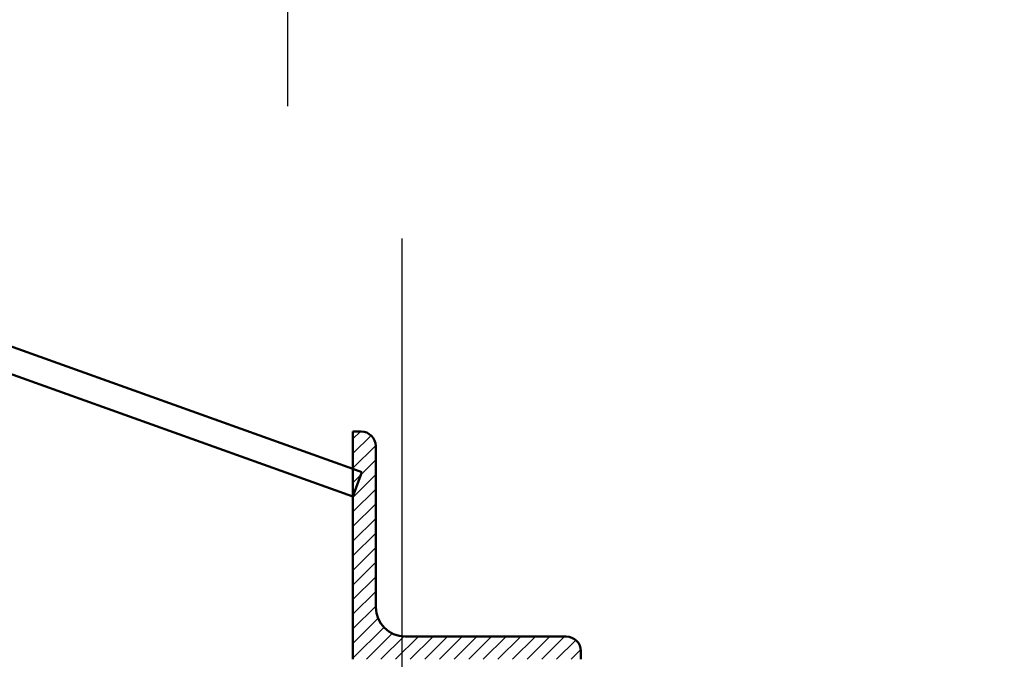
# Paper-space layout 'Layout1' of a CAD drawing. Extents: x -2 to 1033, y -36 to 596.
# Tile 19 of 126: x 37.2 to 43.25, y 227.38 to 231.31. Entities that reach past the tile are written whole.
import ezdxf

# ---------------------------------------------------------------- set-up
doc = ezdxf.new("R2010")
doc.units = 0
for name, pattern in [('ACAD_ISO02W100', [15, 12, -3]), ('ACAD_ISO04W100', [30.5, 24, -3, 0.5, -3]), ('HP_01_CER_B', [8, 5, -1, 1, -1])]:
    doc.linetypes.add(name, pattern=pattern)
doc.layers.get('0').update_dxf_attribs({"linetype": 'CONTINUOUS'})
doc.layers.get('DEFPOINTS').update_dxf_attribs({"color": 132, "linetype": 'CONTINUOUS'})
for name, color, linetype, lineweight in [('SS_KOTY', 3, 'CONTINUOUS', 25), ('SS_OSY_025', 7, 'HP_01_CER_B', 25), ('SS_SRAFY', 8, 'CONTINUOUS', 18), ('SS_ZEBRIK KOŠ', 75, 'CONTINUOUS', 50), ('SS_ZEBRIKY', 24, 'CONTINUOUS', 50)]:
    doc.layers.add(name, color=color, linetype=linetype, lineweight=lineweight)
doc.styles.add('ROMANS', font='romans.shx', dxfattribs={"width": 0.8})
doc.dimstyles.new('A-1_(2.5)_50AS', dxfattribs={"dimtxt": 2.5, "dimasz": 2, "dimexe": 1, "dimexo": 2, "dimgap": 0, "dimtad": 0, "dimdec": 1, "dimlfac": 50, "dimrnd": 1, "dimtxsty": 'ROMANS', "dimblk1": 'OBLIQUE', "dimblk2": 'OBLIQUE', "dimsah": 1, "dimcen": 2, "dimclrd": 256, "dimclre": 256, "dimclrt": 256, "dimadec": 1, "dimazin": 2, "dimtfac": 0.714286, "dimtdec": 1, "dimtmove": 0, "dimatfit": 3, "dimldrblk": 'OPEN', "dimfxl": 1, "dimtvp": 1.142857, "dimtfill": 1, "dimtolj": 1, "dimlwd": -1, "dimlwe": -1, "dimarcsym": 0})

# ---------------------------------------------------------------- blocks, each defined once
blk = doc.blocks.new('_Oblique')
at = {"color": 0, "linetype": 'ByBlock', "lineweight": -2}
blk.add_line((-0.5, -0.5), (0.5, 0.5), dxfattribs=at)
blk = doc.blocks.new('*D75')
at = {"layer": 'DEFPOINTS', "color": 0, "transparency": 16777216}
for p in [(43.0471, 238.5836), (35.7261, 227.3836), (38.8471, 227.3836, -5184)]:
    blk.add_point(p, dxfattribs=at)
at = {"layer": 'SS_KOTY', "transparency": 16777216}
for p, q in [((41.0471, 238.5836), (34.7261, 238.5836)), ((35.7261, 238.5836), (35.7261, 227.3836)), ((36.8471, 227.3836), (34.7261, 227.3836))]:
    blk.add_line(p, q, dxfattribs=at)
at = {"layer": 'SS_KOTY', "transparency": 16777216, "xscale": 2, "yscale": 2, "zscale": 2}
for p, rotation in [((35.7261, 238.5836), 90), ((35.7261, 227.3836), 270)]:
    blk.add_blockref('_Oblique', p, dxfattribs=dict(at, rotation=rotation))
at = {"layer": 'SS_KOTY', "transparency": 16777216, "insert": (32.869, 232.9836), "char_height": 2.5, "attachment_point": 5, "rotation": 90, "style": 'ROMANS', "bg_fill": 3, "box_fill_scale": 1.1, "bg_fill_color": 256, "bg_fill_true_color": 13158600, "bg_fill_transparency": 0}
blk.add_mtext('\\A1;560', dxfattribs=at)
blk = doc.blocks.new('_OPEN')
at = {"color": 0, "linetype": 'ByBlock'}
for p, q in [((-1, 0.1667), (0, 0)), ((0, 0), (-1, -0.1667)), ((0, 0), (-1, 0))]:
    blk.add_line(p, q, dxfattribs=at)
blk = doc.blocks.new('*D76')
at = {"layer": 'DEFPOINTS', "color": 0, "transparency": 16777216}
for p in [(38.8471, 227.3836, -5184), (35.7261, 219.3836), (38.8471, 219.3836, -5184)]:
    blk.add_point(p, dxfattribs=at)
at = {"layer": 'SS_KOTY', "transparency": 16777216}
for p, q in [((36.8471, 227.3836), (34.7261, 227.3836)), ((35.7261, 227.3836), (35.7261, 219.3836)), ((36.8471, 219.3836), (34.7261, 219.3836))]:
    blk.add_line(p, q, dxfattribs=at)
at = {"layer": 'SS_KOTY', "transparency": 16777216, "xscale": 2, "yscale": 2, "zscale": 2}
for p, rotation in [((35.7261, 227.3836), 90), ((35.7261, 219.3836), 270)]:
    blk.add_blockref('_Oblique', p, dxfattribs=dict(at, rotation=rotation))
at = {"layer": 'SS_KOTY', "transparency": 16777216, "insert": (32.869, 223.3836), "char_height": 2.5, "attachment_point": 5, "rotation": 90, "style": 'ROMANS', "bg_fill": 3, "box_fill_scale": 1.1, "bg_fill_color": 256, "bg_fill_true_color": 13158600, "bg_fill_transparency": 0}
blk.add_mtext('\\A1;400', dxfattribs=at)
blk = doc.blocks.new('*D77')
at = {"layer": 'DEFPOINTS', "color": 0, "transparency": 16777216}
for p in [(47.6471, 250.6096), (47.6471, 240.6836), (38.8471, 228.7836, -5184)]:
    blk.add_point(p, dxfattribs=at)
at = {"layer": 'SS_KOTY', "transparency": 16777216}
for p, q in [((38.8471, 230.7836), (38.8471, 251.6096)), ((47.6471, 242.6836), (47.6471, 251.6096)), ((38.8471, 250.6096), (47.6471, 250.6096))]:
    blk.add_line(p, q, dxfattribs=at)
at = {"layer": 'SS_KOTY', "transparency": 16777216, "xscale": 2, "yscale": 2, "zscale": 2, "rotation": 180}
blk.add_blockref('_Oblique', (38.8471, 250.6096), dxfattribs=at)
at = {"layer": 'SS_KOTY', "transparency": 16777216, "xscale": 2, "yscale": 2, "zscale": 2}
blk.add_blockref('_Oblique', (47.6471, 250.6096), dxfattribs=at)
at = {"layer": 'SS_KOTY', "transparency": 16777216, "insert": (43.2471, 253.4667), "char_height": 2.5, "attachment_point": 5, "style": 'ROMANS', "bg_fill": 3, "box_fill_scale": 1.1, "bg_fill_color": 256, "bg_fill_true_color": 13158600, "bg_fill_transparency": 0}
blk.add_mtext('\\A1;440', dxfattribs=at)

psp = doc.layouts.get("Layout1")

# ---------------------------------------------------------------- dimensions: what is measured, and where the dimension line sits
at = {"layer": 'SS_KOTY'}
dim = psp.add_linear_dim(base=(35.7261, 227.3836), p1=(43.0471, 238.5836), p2=(38.8471, 227.3836, -5184), angle=90, dimstyle='A-1_(2.5)_50AS', dxfattribs=at)
dim.commit()
dim.dimension.update_dxf_attribs({"geometry": '*D75', "text_midpoint": (32.869, 232.9836)})

# ---------------------------------------------------------------- next in the draw order: linework, layer by layer
at = {"layer": 'SS_ZEBRIK KOŠ', "color": 3, "linetype": 'ACAD_ISO02W100', "ltscale": 0.25}
for p, q in [((39.301, 228.5343), (39.2471, 228.5536)), ((39.2471, 228.3836), (39.301, 228.5343))]:
    psp.add_line(p, q, dxfattribs=at)
at = {"layer": 'SS_ZEBRIKY', "color": 1, "linetype": 'Continuous', "ltscale": 0.25}
for p, q in [((39.3871, 227.7036), (39.3871, 228.6936)), ((40.5571, 227.5236), (39.5671, 227.5236)), ((40.6471, 227.3836), (40.6471, 227.4336))]:
    psp.add_line(p, q, dxfattribs=at)
at = {"layer": 'SS_ZEBRIKY', "color": 7, "linetype": 'ACAD_ISO04W100', "ltscale": 0.25}
psp.add_line((39.2471, 227.3836), (39.2471, 227.3836), dxfattribs=at)
at = {"layer": 'SS_ZEBRIKY', "color": 1, "linetype": 'Continuous', "ltscale": 0.25, "extrusion": (-1.01055e-13, -4.18583e-14, -1)}
psp.add_arc((-39.5671, 227.7036), 0.18, 270, 0, dxfattribs=at)
at = {"layer": 'SS_ZEBRIKY', "color": 1, "linetype": 'Continuous', "ltscale": 0.25}
psp.add_arc((40.5571, 227.4336), 0.09, 0, 90, dxfattribs=at)

# ---------------------------------------------------------------- next in the draw order: dimensions: what is measured, and where the dimension line sits
at = {"layer": 'SS_KOTY'}
dim = psp.add_linear_dim(base=(47.6471, 250.6096), p1=(38.8471, 228.7836, -5184), p2=(47.6471, 240.6836), dimstyle='A-1_(2.5)_50AS', dxfattribs=at)
dim.commit()
dim.dimension.update_dxf_attribs({"geometry": '*D77', "text_midpoint": (43.2471, 253.4667)})
dim = psp.add_linear_dim(base=(35.7261, 219.3836), p1=(38.8471, 227.3836, -5184), p2=(38.8471, 219.3836, -5184), angle=90, dimstyle='A-1_(2.5)_50AS', override={"dimtmove": 1}, dxfattribs=at)
dim.commit()
dim.dimension.update_dxf_attribs({"geometry": '*D76', "text_midpoint": (32.869, 223.3836)})

# ---------------------------------------------------------------- next in the draw order: hatches: boundary and pattern name
at = {"layer": 'SS_SRAFY'}
h = psp.add_hatch(dxfattribs=at)
h.set_pattern_fill('ANSI31', color=5, scale=0.02, style=0)
h.set_pattern_definition([(45, (45.44707, 77.78364), (-0.04490128, 0.04490128), [])])
h.paths.add_polyline_path([(39.2971, 228.7836), (39.2471, 228.7836), (39.2471, 227.3836), (40.6471, 227.3836), (40.6471, 227.4336, 0.414214), (40.5571, 227.5236), (39.5671, 227.5236, -0.414214), (39.3871, 227.7036), (39.3871, 228.6936, 0.414214)], flags=0)

# ---------------------------------------------------------------- next in the draw order: linework, layer by layer
at = {"layer": 'SS_OSY_025'}
psp.add_line((39.5471, 229.969, -5184), (39.5471, 214.6244, -5184), dxfattribs=at)
at = {"layer": 'SS_ZEBRIK KOŠ', "color": 1, "linetype": 'Continuous', "ltscale": 0.25}
for p, q in [((39.2471, 228.5536), (34.8612, 230.1244)), ((34.8073, 229.9737), (39.2471, 228.3836))]:
    psp.add_line(p, q, dxfattribs=at)
at = {"layer": 'SS_ZEBRIK KOŠ', "color": 7, "linetype": 'ACAD_ISO04W100', "ltscale": 0.25}
psp.add_line((39.2471, 228.3836), (34.8073, 229.9737), dxfattribs=at)
at = {"layer": 'SS_ZEBRIKY', "color": 1, "linetype": 'Continuous', "ltscale": 0.25}
for q in [(39.2971, 228.7836), (39.2471, 227.3836)]:
    psp.add_line((39.2471, 228.7836), q, dxfattribs=at)
psp.add_arc((39.2971, 228.6936), 0.09, 0, 90, dxfattribs=at)

doc.saveas('drawing.dxf')
